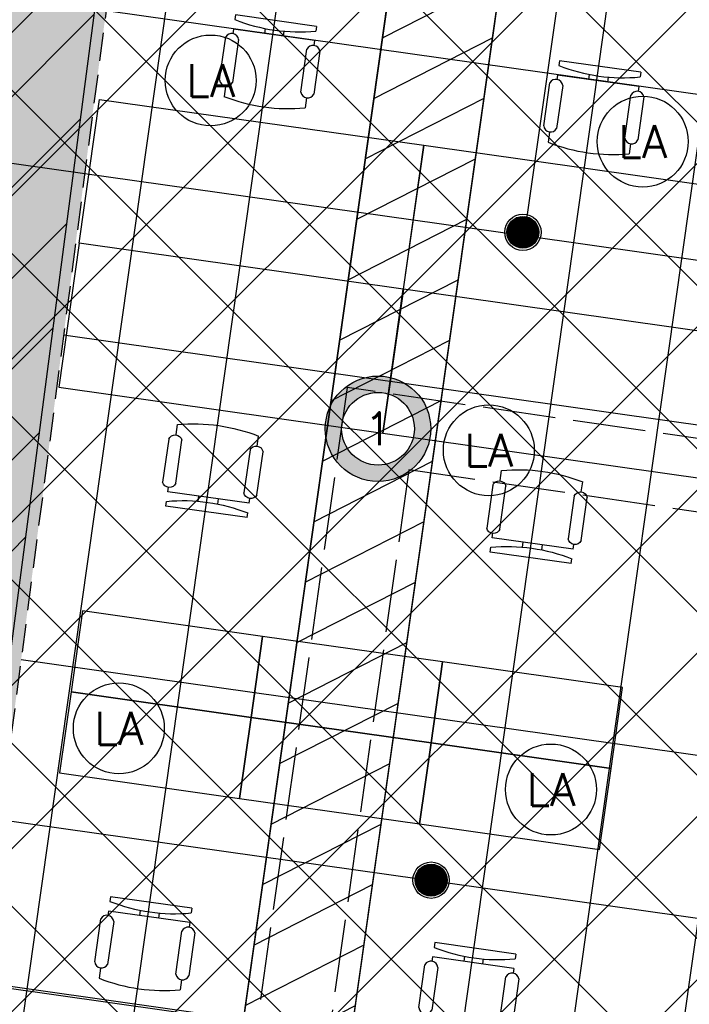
# Model space of a CAD drawing. Header units: millimetres. Extents: x -4107 to 114693, y -37499 to 54671.
# Tile 20 of 156: x 30287 to 33969, y 30285 to 35702. Entities that reach past the tile are written whole.
import ezdxf
from ezdxf.enums import TextEntityAlignment as Align

# ---------------------------------------------------------------- set-up
doc = ezdxf.new("R2010")
doc.units = ezdxf.units.MM
doc.header["$LTSCALE"] = 50
doc.linetypes.add('XREF_06_Vloergoot installaties$0$E_GOOT5', pattern=[10, 8, -2])
doc.linetypes.add('XREF_06_werkset$0$B0702', pattern=[4.6875, 3.125, -1.5625])
for name, color, linetype in [('FOK_ BRANDSLANGHASPELS', 2, 'Continuous'), ('FOK_08---_MAATVOERING', 2, 'Continuous'), ('FOK_22_BINNENWANDEN', 2, 'Continuous'), ('FOK_82_LOS MEUBILAIR', 1, 'Continuous'), ('XREF_06_PLAFOND$0$AA00VV4-_SOLID252', 254, 'Continuous'), ('XREF_06_PLAFOND$0$AA45----_PLAFONDAFW', 1, 'Continuous'), ('XREF_06_PLAFOND$0$AI45----_PLAFONDAFW', 2, 'Continuous'), ('XREF_06_Sprinkler installatie$0$WL$1----', 3, 'Continuous'), ('XREF_06_Sprinkler installatie$0$WL524---', 4, 'Continuous'), ('XREF_06_Sprinkler installatie$0$WL6516--', 4, 'Continuous'), ('XREF_06_verlichting$0$EL6311--', 3, 'Continuous'), ('XREF_06_Vloergoot installaties$0$EL6131--_VG', 3, 'Continuous'), ('XREF_06_Vloergoot installaties$0$EL6222--', 3, 'Continuous'), ('XREF_06_werkset$0$AI35----_PLAFONDS', 242, 'Continuous')]:
    doc.layers.add(name, color=color, linetype=linetype)
doc.styles.add('FOK-DIM', font='romans.shx')
doc.styles.add('XREF_06_Sprinkler installatie$0$Standard', font='txt')
doc.styles.add('XREF_06_verlichting$0$BURO-018', font='simplex.shx', dxfattribs={"height": 180})
doc.styles.add('XREF_06_Vloergoot installaties$0$BURO-018', font='simplex.shx', dxfattribs={"height": 180})
doc.dimstyles.new('FOK-100', dxfattribs={"dimscale": 100, "dimtxt": 1.5, "dimasz": 1, "dimexe": 2, "dimexo": 0, "dimgap": 2, "dimtad": 1, "dimdec": 0, "dimzin": 11, "dimdsep": 46, "dimtxsty": 'FOK-DIM', "dimblk1": 'DOT', "dimblk2": 'DOT', "dimsah": 1, "dimcen": 2.5, "dimclrd": 256, "dimclre": 256, "dimclrt": 256, "dimadec": 0, "dimazin": 0, "dimtfac": 1, "dimtdec": 0, "dimtix": 1, "dimtmove": 2, "dimatfit": 3, "dimldrblk": 'DOT', "dimfxl": 2, "dimtolj": 1, "dimtzin": 0, "dimarcsym": 0})

# ---------------------------------------------------------------- blocks, each defined once
blk = doc.blocks.new('XREF_06_Sprinkler installatie$0$SP-KOP02')
at = {"color": 0, "linetype": 'Continuous'}
for p, q in [((-0.875, -0.023), (0.023, 0.875)), ((-0.847, -0.219), (0.219, 0.847)), ((-0.843, 0.233), (-0.233, 0.843)), ((-0.786, -0.383), (0.383, 0.786)), ((-0.702, -0.523), (0.523, 0.702)), ((-0.595, -0.641), (0.641, 0.595)), ((-0.469, -0.739), (0.739, 0.469)), ((-0.32, -0.815), (0.815, 0.32)), ((-0.144, -0.863), (0.863, 0.144)), ((0.072, -0.872), (0.872, -0.072)), ((0.381, -0.788), (0.788, -0.381))]:
    blk.add_line(p, q, dxfattribs=at)
at = {"color": 0, "linetype": 'Continuous', "const_width": 0.875}
blk.add_lwpolyline([(-0.438, 0, 1), (0.438, 0, 1)], format="xyb", close=True, dxfattribs=at)
at = {"color": 0, "linetype": 'Continuous'}
for radius in [1, 0.875]:
    blk.add_circle((0, 0), radius, dxfattribs=at)
at = {"color": 0, "linetype": 'Continuous', "style": 'XREF_06_Sprinkler installatie$0$Standard', "flags": 1}
for tag, p in [('SP_MATCODE', (2, 2)), ('SP_TEMP', (2, -3)), ('SP_DOORL', (2, -5)), ('SP_KFACT', (2, -7)), ('SP_SPRHK', (2, -9)), ('SP_KLEP', (2, -11))]:
    blk.add_attdef(tag, p, '', height=1, dxfattribs=at)
blk = doc.blocks.new('XREF_06_Sprinkler installatie')
at = {"layer": 'XREF_06_Sprinkler installatie$0$WL$1----'}
h = blk.add_hatch(dxfattribs=at)
h.set_pattern_fill('JIS_WOOD', color=256, scale=500, style=0)
h.set_pattern_definition([(45, (0, -36464.7), (-250, 250), [])])
h.paths.add_polyline_path([(30743.8, 36094.7), (95370.7, 36094.7), (86389.5, -27327.7), (59723.1, -18673.6), (68740.5, 7763.6), (69241.7, 10785.2), (68849, 13405.9), (67638.6, 16023.5), (65645.6, 18159.9), (63178.4, 19545.4), (60388.2, 20131.5), (28895, 21976)], flags=16)
h.paths.add_polyline_path([(29853.9, 37108.7), (96538.4, 37108.7), (87224.3, -28664.7), (58653.6, -19392.5), (68002.1, 8015.3), (68349.5, 9912.5), (68461.1, 10706.3), (68321.4, 11469.3), (68229.8, 12765.7), (68109.2, 13218.5), (67906.9, 13527.4), (67399.1, 14920.6), (67172.5, 15065.3), (66709.9, 15980.2), (66021.2, 16693), (65104.6, 17592.2), (63974.8, 18325.8), (62832.6, 18841.7), (59822.5, 19383.9), (28023.7, 21252.6)])
blk.add_lwpolyline([(30743.8, 36094.7), (95370.7, 36094.7), (86389.5, -27327.7), (59723.1, -18673.6), (68740.5, 7763.6), (69241.7, 10785.2), (68849, 13405.9), (67638.6, 16023.5), (65645.6, 18159.9), (63178.4, 19545.4), (60388.2, 20131.5), (28895, 21976)], close=True, dxfattribs=at)
at = {"layer": 'XREF_06_Sprinkler installatie$0$WL524---'}
for p, q in [((33341.2, 36484.2), (33062.1, 34513.4)), ((30152.1, 34925.5), (33062.1, 34513.4)), ((33062.1, 34513.4), (34839.8, 34261.7)), ((29687.4, 31370.6), (34337.1, 30712.2))]:
    blk.add_line(p, q, dxfattribs=at)
at = {"layer": 'XREF_06_Sprinkler installatie$0$WL6516--', "xscale": 99.9999999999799, "yscale": 100, "zscale": 100, "rotation": 7.589429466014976}
for p in [(33054.3, 34532.1), (32549.6, 30967.6)]:
    blk.add_blockref('XREF_06_Sprinkler installatie$0$SP-KOP02', p, dxfattribs=at)
blk = doc.blocks.new('XREF_06_Vloergoot installaties$0$E00415')
at = {"linetype": 'Continuous'}
h = blk.add_hatch(color=0, dxfattribs=at)
edge = h.paths.add_edge_path()
edge.add_arc((0, 0), 2.9, 0, 360)
edge = h.paths.add_edge_path(flags=16)
edge.add_arc((0, 0), 2, 0, 360)
at = {"color": 0, "linetype": 'Continuous'}
for radius in [2.9, 2]:
    blk.add_circle((0, 0), radius, dxfattribs=at)
at = {"color": 0, "linetype": 'Continuous', "style": 'XREF_06_Vloergoot installaties$0$BURO-018'}
for tag, p in [('E_GKAST', (0, 8)), ('E_GROEP', (0, 5)), ('E_SGROEP', (4.5, 5))]:
    blk.add_attdef(tag, text='', height=1.8, dxfattribs=at).set_placement(p, align=Align.MIDDLE)
at = {"color": 0, "linetype": 'Continuous', "style": 'XREF_06_Vloergoot installaties$0$BURO-018', "flags": 1}
for tag, p in [('E_VERMCODE', (13, 5)), ('E_MATCODE', (0, 0))]:
    blk.add_attdef(tag, text='', height=1.8, dxfattribs=at).set_placement(p, align=Align.MIDDLE)
blk = doc.blocks.new('XREF_06_Vloergoot installaties')
at = {"layer": 'XREF_06_Vloergoot installaties$0$EL6131--_VG', "linetype": 'XREF_06_Vloergoot installaties$0$E_GOOT5'}
for p, q in [((32087.5, 33677.9), (30533.6, 22707)), ((38179.3, 32791.4), (32087.5, 33677.9)), ((32427.3, 33224.3), (30929.6, 22650.9)), ((38232.1, 32379.5), (32427.3, 33224.3))]:
    blk.add_line(p, q, dxfattribs=at)
at = {"layer": 'XREF_06_Vloergoot installaties$0$EL6222--'}
ref = blk.add_blockref('XREF_06_Vloergoot installaties$0$E00415', (32257.4, 33451.1), dxfattribs=dict(at, xscale=99.99999999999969, yscale=100, zscale=100, rotation=352.2551880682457))
ref.add_attrib('E_GROEP', '1', dxfattribs={"layer": '0', "color": 1, "linetype": 'Continuous', "height": 180, "style": 'XREF_06_Vloergoot installaties$0$BURO-018'}).set_placement((32257.4, 33451.1), align=Align.MIDDLE)
blk = doc.blocks.new('XREF_06_PLAFOND')
at = {"layer": 'XREF_06_PLAFOND$0$AA00VV4-_SOLID252'}
h = blk.add_hatch(color=256, dxfattribs=at)
edge = h.paths.add_edge_path()
edge.add_line((87220.1, -28652.8), (96531.3, 37099.7))
edge.add_line((96531.3, 37099.7), (29925.1, 37099.7))
edge.add_line((29925.1, 37099.7), (27765.5, 20607.3))
edge.add_line((27765.5, 20607.3), (31097.5, 20428.6))
edge.add_line((31097.5, 20428.6), (31103.1, 20519.4))
edge.add_line((31103.1, 20519.4), (31163, 20516.2))
edge.add_line((31163, 20516.2), (31182.2, 20829.6))
edge.add_line((31182.2, 20829.6), (60332.4, 19103.1))
edge.add_arc((59884.7, 10785.2), 8330, -18.83392, 86.91943, ccw=False)
edge.add_line((67768.7, 8096), (58457.3, -19218.5))
edge.add_line((58457.3, -19218.5), (58452.6, -19217))
edge.add_line((58452.6, -19217), (58423.3, -19307.3))
edge.add_line((58423.3, -19307.3), (87220.1, -28652.8))
edge = h.paths.add_edge_path(flags=16)
edge.add_arc((59884.7, 10785.2), 9330, 341.17597, 446.61048)
edge.add_line((60436.4, 20098.9), (31243.3, 21827.8))
edge.add_line((31243.3, 21827.8), (28955.1, 21950.5))
edge.add_line((28955.1, 21950.5), (30807, 36094.7))
edge.add_line((30807, 36094.7), (95373.9, 36094.7))
edge.add_line((95373.9, 36094.7), (86392.8, -27327.7))
edge.add_line((86392.8, -27327.7), (59702.3, -18665.8))
edge.add_line((59702.3, -18665.8), (68715.7, 7774.7))
at = {"layer": 'XREF_06_PLAFOND$0$AA45----_PLAFONDAFW'}
h = blk.add_hatch(dxfattribs=at)
h.set_pattern_fill('ANSI31', color=256, scale=2200, angle=342.02, style=0)
h.set_pattern_definition([(27.02, (0, 0), (-124.9329, 244.9832), [])])
h.paths.add_polyline_path([(30338.2, 21878.2), (30939.3, 21844.1), (32957.3, 36094.8), (32351.4, 36094.8)])
at = {"layer": 'XREF_06_PLAFOND$0$AI45----_PLAFONDAFW'}
h = blk.add_hatch(dxfattribs=at)
h.set_pattern_fill('_USER,_O', color=256, scale=1800, pattern_type=0)
h.set_pattern_definition([(351.94, (60508.5, -17546.5), (252.38, 1782.22), [])])
edge = h.paths.add_edge_path(flags=16)
edge.add_arc((41622.2, 26897.4), 5449.9, 0, 180)
edge.add_arc((41622.2, 26897.4), 5449.9, 180, 360)
h.paths.add_polyline_path([(49833.5, 30277.3), (51633.5, 30277.3), (51633.5, 27677.3), (49833.5, 27677.3)], flags=16)
edge = h.paths.add_edge_path(flags=16)
edge.add_arc((86127.3, 26613.5), 3800, 0, 180)
edge.add_arc((86127.3, 26613.5), 3800, 180, 360)
edge = h.paths.add_edge_path(flags=16)
edge.add_arc((74998.8, -10766.8), 5450, 0, 180)
edge.add_arc((74998.8, -10766.8), 5450, 180, 360)
edge = h.paths.add_edge_path()
edge.add_arc((59888.1, 10791.1), 9323.9, 341.24236, 446.62909)
edge.add_line((60436.4, 20098.9), (31243.3, 21827.8))
edge.add_line((31243.3, 21827.8), (28955.1, 21950.5))
edge.add_line((28955.1, 21950.5), (30807, 36094.7))
edge.add_line((30807, 36094.7), (95373.9, 36094.7))
edge.add_line((95373.9, 36094.7), (86392.8, -27327.7))
edge.add_line((86392.8, -27327.7), (59702.3, -18665.8))
edge.add_line((59702.3, -18665.8), (68716.8, 7792.9))
h = blk.add_hatch(dxfattribs=at)
h.set_pattern_fill('_USER,_O', color=256, scale=600, angle=90, pattern_type=0)
h.set_pattern_definition([(81.94, (95317.84, 35698.9), (-594.073, 84.126), [])])
edge = h.paths.add_edge_path(flags=16)
edge.add_arc((86127.3, 26613.5), 3800, 0, 360)
edge = h.paths.add_edge_path(flags=16)
edge.add_arc((74998.8, -10766.8), 5450, 0, 360)
edge = h.paths.add_edge_path(flags=16)
edge.add_arc((41622.2, 26897.4), 5449.9, 0, 360)
h.paths.add_polyline_path([(49933.5, 30177.3), (51533.5, 30177.3), (51533.5, 27777.3), (49933.5, 27777.3)], flags=16)
edge = h.paths.add_edge_path()
edge.add_arc((59888.1, 10791.1), 9323.9, 341.24236, 446.62909)
edge.add_line((60436.4, 20098.9), (31243.3, 21827.8))
edge.add_line((31243.3, 21827.8), (28955.1, 21950.5))
edge.add_line((28955.1, 21950.5), (30807, 36094.7))
edge.add_line((30807, 36094.7), (95373.9, 36094.7))
edge.add_line((95373.9, 36094.7), (86392.8, -27327.7))
edge.add_line((86392.8, -27327.7), (59702.3, -18665.8))
edge.add_line((59702.3, -18665.8), (68716.8, 7792.9))
at = {"layer": 'XREF_06_PLAFOND$0$AA45----_PLAFONDAFW'}
blk.add_lwpolyline([(30338.2, 21878.2), (30939.3, 21844.1), (32957.3, 36094.8), (32351.4, 36094.8)], close=True, dxfattribs=at)
blk = doc.blocks.new('XREF_06_verlichting$0$1115B3A')
at = {"color": 0, "linetype": 'Continuous'}
blk.add_circle((0, 0), 2.5, dxfattribs=at)
at = {"color": 0, "linetype": 'Continuous', "style": 'XREF_06_verlichting$0$BURO-018'}
for tag, p in [('E_GKAST', (0, 8)), ('E_GROEP', (0, 5)), ('E_SGROEP', (4.5, 5)), ('E_ARMCODE', (0, 0)), ('E_SLET', (4.5, -1))]:
    blk.add_attdef(tag, text='', height=1.8, dxfattribs=at).set_placement(p, align=Align.MIDDLE)
blk = doc.blocks.new('XREF_06_verlichting')
at = {"layer": 'XREF_06_verlichting$0$EL6311--'}
ref = blk.add_blockref('XREF_06_verlichting$0$1115B3A', (31337, 35367.3), dxfattribs=dict(at, xscale=100, yscale=100, zscale=100))
ref.add_attrib('E_ARMCODE', 'LA', dxfattribs={"layer": '0', "color": 1, "linetype": 'Continuous', "height": 180, "style": 'XREF_06_verlichting$0$BURO-018'}).set_placement((31337, 35367.3), align=Align.MIDDLE)
ref = blk.add_blockref('XREF_06_verlichting$0$1115B3A', (33713.2, 35030.8), dxfattribs=dict(at, xscale=100, yscale=100, zscale=100))
ref.add_attrib('E_ARMCODE', 'LA', dxfattribs={"layer": '0', "color": 1, "linetype": 'Continuous', "height": 180, "style": 'XREF_06_verlichting$0$BURO-018'}).set_placement((33713.2, 35030.8), align=Align.MIDDLE)
ref = blk.add_blockref('XREF_06_verlichting$0$1115B3A', (32866.8, 33332.7), dxfattribs=dict(at, xscale=100, yscale=100, zscale=100))
ref.add_attrib('E_ARMCODE', 'LA', dxfattribs={"layer": '0', "color": 1, "linetype": 'Continuous', "height": 180, "style": 'XREF_06_verlichting$0$BURO-018'}).set_placement((32866.8, 33332.7), align=Align.MIDDLE)
ref = blk.add_blockref('XREF_06_verlichting$0$1115B3A', (30832.2, 31802.9), dxfattribs=dict(at, xscale=100, yscale=100, zscale=100))
ref.add_attrib('E_ARMCODE', 'LA', dxfattribs={"layer": '0', "color": 1, "linetype": 'Continuous', "height": 180, "style": 'XREF_06_verlichting$0$BURO-018'}).set_placement((30832.2, 31802.9), align=Align.MIDDLE)
ref = blk.add_blockref('XREF_06_verlichting$0$1115B3A', (33208.5, 31466.4), dxfattribs=dict(at, xscale=100, yscale=100, zscale=100))
ref.add_attrib('E_ARMCODE', 'LA', dxfattribs={"layer": '0', "color": 1, "linetype": 'Continuous', "height": 180, "style": 'XREF_06_verlichting$0$BURO-018'}).set_placement((33208.5, 31466.4), align=Align.MIDDLE)
blk = doc.blocks.new('XREF_06_werkset')
at = {"layer": 'XREF_06_werkset$0$AI35----_PLAFONDS', "linetype": 'XREF_06_werkset$0$B0702'}
blk.add_lwpolyline([(68715.7, 7774.7), (59702.3, -18665.8), (86392.8, -27327.7), (95373.9, 36094.7), (30807, 36094.7), (28955, 21950.5), (31243.3, 21827.8), (60436.4, 20098.9, -0.495504)], format="xyb", close=True, dxfattribs=at)
blk = doc.blocks.new('WP 1600-800')
at = {"linetype": 'Continuous'}
for p, q in [((701.5, 1636.1), (940, 1636.1)), ((569, 1600.1), (595.5, 1600.1)), ((569, 1600.1), (569, 1149.6)), ((648.5, 1600.1), (675, 1600.1)), ((648.5, 1600.1), (648.5, 1149.6)), ((966.5, 1600.1), (1022, 1600.1)), ((940, 1564.1), (701.5, 1564.1)), ((648.5, 1427.8), (620.3, 1427.8)), ((620.9, 1321.8), (648.5, 1321.8)), ((569, 1149.6), (595.5, 1149.6)), ((648.5, 1149.6), (675, 1149.6)), ((701.5, 1185.6), (940, 1185.6)), ((966.5, 1149.6), (1022, 1149.6)), ((935.6, 1113), (697.1, 1113))]:
    blk.add_line(p, q, dxfattribs=at)
blk.add_lwpolyline([(1133.9, 2274.8), (1933.9, 2274.8), (1933.9, 474.8), (1133.9, 474.8)], close=True)
for centre, radius, start, end in [((712.7, 1600.1), 37.7, 107.2856, 252.7144), ((928.8, 1600.1), 37.7, 287.2856, 72.7144), ((-348.6, 1374.8), 970.6, 346.5803, 13.4197), ((77.9, 1374.8), 970.6, 346.5803, 13.4197), ((710.9, 1148.6), 38.2, 104.3544, 248.7073), ((926.1, 1150), 38.2, 284.3544, 68.7073)]:
    blk.add_arc(centre, radius, start, end, dxfattribs=at)
blk = doc.blocks.new('kast')
at = {"layer": 'FOK_82_LOS MEUBILAIR'}
blk.add_lwpolyline([(-1052.2, -305.5), (-62.1, -445.7), (1, -0.1), (-989.1, 140.1)], close=True, dxfattribs=at)
blk = doc.blocks.new('DOT')
at = {"color": 0}
blk.add_line((-2, 0), (2, 0), dxfattribs=at)
at = {"color": 0, "const_width": 0.5}
blk.add_lwpolyline([(-0.25, 0, 1), (0.25, 0, 1)], format="xyb", close=True, dxfattribs=at)
blk = doc.blocks.new('*D140')
at = {"layer": 'Defpoints', "color": 0}
for p in [(32649.1, 36001.1), (34431.3, 35748.8), (34431.3, 35748.8)]:
    blk.add_point(p, dxfattribs=at)
at = {"layer": 'FOK_08---_MAATVOERING', "lineweight": -2}
for p, q in [((32649.1, 36001.1), (32621.1, 35803.1)), ((32748.1, 35987.1), (34332.3, 35762.8)), ((34431.3, 35748.8), (34403.3, 35550.7))]:
    blk.add_line(p, q, dxfattribs=at)
at = {"layer": 'FOK_08---_MAATVOERING', "lineweight": -2, "xscale": 100, "yscale": 100, "zscale": 100}
for p, rotation in [((32649.1, 36001.1), 171.9399999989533), ((34431.3, 35748.8), 351.9399999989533)]:
    blk.add_blockref('DOT', p, dxfattribs=dict(at, rotation=rotation))
at = {"layer": 'FOK_08---_MAATVOERING', "insert": (33578.8, 36147.2), "char_height": 150, "attachment_point": 5, "rotation": 351.94, "style": 'FOK-DIM'}
blk.add_mtext('\\A1;1800', dxfattribs=at)
blk = doc.blocks.new('A$C4D8164B4')
at = {"layer": 'FOK_ BRANDSLANGHASPELS', "color": 2}
blk.add_circle((20000, 20000), 20000, dxfattribs=at)

msp = doc.modelspace()

# ---------------------------------------------------------------- hatches: boundary and pattern name
at = {"layer": 'FOK_08---_MAATVOERING'}
h = msp.add_hatch(dxfattribs=at)
h.set_pattern_fill('ANSI37', color=254, scale=200, style=0)
h.paths.add_polyline_path([(35720.9, 20811), (28026.6, 21249.2), (30071.3, 36864.7), (35720.9, 36864.6)])

# ---------------------------------------------------------------- block references
for name in ['XREF_06_werkset', 'XREF_06_Sprinkler installatie', 'XREF_06_Sprinkler installatie', 'XREF_06_PLAFOND', 'XREF_06_PLAFOND', 'XREF_06_Vloergoot installaties', 'XREF_06_Vloergoot installaties']:
    msp.add_blockref(name, (0, 0))
at = {"layer": 'FOK_ BRANDSLANGHASPELS', "color": 5}
msp.add_blockref('A$C4D8164B4', (17554.1, 14671.5), dxfattribs=at)
at = {"layer": 'FOK_22_BINNENWANDEN'}
msp.add_blockref('XREF_06_verlichting', (0, 0), dxfattribs=at)
at = {"layer": 'FOK_82_LOS MEUBILAIR'}
for p, rotation in [((30415.5, 36452.7), 261.9400000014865), ((32197.8, 36200.3), 261.9400000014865), ((29728.5, 31601.1), 261.9399999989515), ((31510.7, 31348.7), 261.9399999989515)]:
    msp.add_blockref('WP 1600-800', p, dxfattribs=dict(at, rotation=rotation))
at = {"layer": 'FOK_82_LOS MEUBILAIR', "xscale": -1, "rotation": 261.9400000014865}
for p in [(29873.2, 32623.1), (31655.5, 32370.7)]:
    msp.add_blockref('WP 1600-800', p, dxfattribs=at)
at = {"layer": 'FOK_82_LOS MEUBILAIR'}
for p in [(31621.3, 32308.8), (32611.4, 32168.6), (33601.5, 32028.4), (31558.2, 31863.2), (32548.3, 31723), (33538.4, 31582.8)]:
    msp.add_blockref('kast', p, dxfattribs=at)

# ---------------------------------------------------------------- dimensions: what is measured, and where the dimension line sits
at = {"layer": 'FOK_08---_MAATVOERING'}
dim = msp.add_linear_dim(base=(34431.3, 35748.8), p1=(32649.1, 36001.1), p2=(34431.3, 35748.8), angle=171.94, dimstyle='FOK-100', dxfattribs=at)
dim.commit()
dim.dimension.update_dxf_attribs({"geometry": '*D140', "text_midpoint": (33578.8, 36147.2)})

doc.saveas('drawing.dxf')
